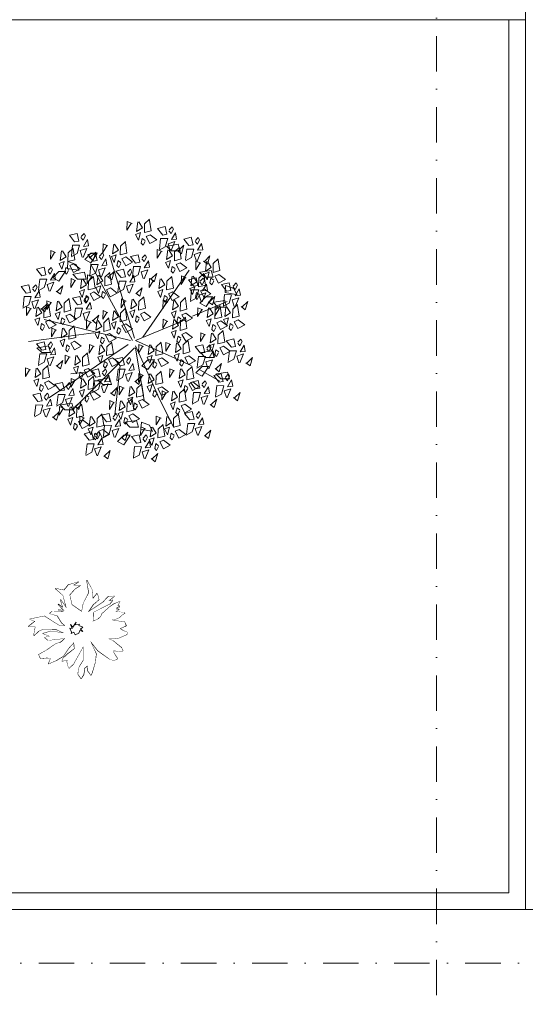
# Model space of a CAD drawing. Header units: centimetres. Extents: x -122 to 72759, y 3298 to 43172.
# Tile 107 of 243: x 37310 to 37491, y 10838 to 11191. Entities that reach past the tile are written whole.
import ezdxf

# ---------------------------------------------------------------- set-up
doc = ezdxf.new("R2010")
doc.units = ezdxf.units.CM
doc.header["$MEASUREMENT"] = 0
doc.linetypes.add('DASHDOT', pattern=[25.4, 12.7, -6.35, 0, -6.35])
for name, color, linetype, lineweight in [('0-LINIA CIENKA', 7, 'Continuous', 5), ('0-LINIA ŚREDNIA', 7, 'Continuous', 5), ('0-OSIE', 7, 'DASHDOT', 5), ('0-WIDOSK', 7, 'Continuous', 5), ('1-meble', 7, 'Continuous', 5), ('_ nowe meble', 7, 'Continuous', 5), ('ZZZ_Xref', 7, 'Continuous', 5)]:
    doc.layers.add(name, color=color, linetype=linetype, lineweight=lineweight)

# ---------------------------------------------------------------- blocks, each defined once
blk = doc.blocks.new('G$CA1DC9C89')
at = {"layer": '0-LINIA CIENKA', "lineweight": 5, "ltscale": 2}
for points in [[(2845.26, 576.1), (2845.26, 256.64), (2471.1, 256.64), (2471.1, 576.08)], [(2839.26, 576.1), (2839.26, 262.64), (2477.1, 262.64), (2477.1, 576.08)]]:
    blk.add_lwpolyline(points, dxfattribs=at)
at = {"layer": '0-LINIA ŚREDNIA', "lineweight": 5}
blk.add_lwpolyline([(305.83, 544.32), (305.77, 271.56), (305.77, 271.57), (305.87, 205.54), (1959, 205.46), (1959.01, 269.46), (1933.96, 269.46), (1933.96, 765.16), (2471.1, 765.1), (2471.1, 576.1), (2845.26, 576.1), (2845.26, 765.1), (4125.09, 765.11)], dxfattribs=at)
at = {"layer": '0-OSIE', "lineweight": 5}
for points in [[(2813.26, 2227.68), (2813.26, -10.39)], [(-236.34, 237.47), (4272.13, 237.47)]]:
    blk.add_lwpolyline(points, dxfattribs=at)
at = {"layer": '0-WIDOSK', "lineweight": 5}
blk.add_lwpolyline([(2700.82, 349.55), (2699.33, 349.28), (2697.52, 349.69), (2697.49, 348.86), (2698.88, 346.66), (2697.53, 346.05), (2696.07, 346.61), (2693.67, 348.37), (2691.9, 349.6), (2689.08, 353.19), (2689.83, 351.5), (2691.19, 348.47), (2690.9, 345.51), (2689.75, 341.76), (2689.38, 340.78), (2688.13, 342.65), (2688.2, 344.3), (2687.01, 343.36), (2686.75, 341.22), (2685.86, 339.61), (2684.76, 341.14), (2684.84, 342.79), (2685.21, 343.77), (2686.63, 346.02), (2686.69, 351.31), (2684.89, 348.08), (2683.1, 344.85), (2681.38, 343.27), (2680.82, 345.44), (2680.85, 346.27), (2679.02, 345.85), (2679.39, 346.83), (2681.11, 348.41), (2683.5, 350.29), (2683.27, 352.61), (2681.36, 350.54), (2679.42, 347.65), (2676.88, 346.11), (2674.18, 344.9), (2674.93, 346.85), (2673.61, 347.07), (2671.29, 346.84), (2670.69, 348.19), (2673.9, 350.03), (2676.97, 352.22), (2678.47, 352.48), (2680.19, 354.06), (2676.37, 353.57), (2674.05, 353.33), (2672.77, 354.38), (2674.6, 354.8), (2672.16, 355.73), (2675.01, 356.6), (2679.77, 355.9), (2676.7, 357.35), (2671.9, 357.23), (2670.55, 356.62), (2668.83, 355.04), (2669.46, 358.16), (2666.98, 358.26), (2669.38, 360.14), (2667.43, 360.89), (2672.6, 361.99), (2678.23, 358.44), (2680.22, 358.53), (2678.94, 359.57), (2677.39, 362.12), (2674.62, 362.9), (2675.48, 363.69), (2679.6, 363.51), (2677.65, 364.25), (2679.79, 364), (2677.57, 366.24), (2679.34, 365.01), (2678.47, 367.86), (2680.65, 364.79), (2679.36, 369.47), (2676.65, 371.9), (2679.77, 371.27), (2681.34, 373.19), (2684.86, 374.36), (2682.99, 373.12), (2685.46, 373.01), (2683.59, 371.77), (2681.68, 369.7), (2682.52, 366.03), (2686.05, 363.57), (2686.68, 366.68), (2688.66, 370.4), (2687.86, 374.89), (2689.85, 371.34), (2690.05, 368.19), (2691.62, 370.1), (2692.19, 367.93), (2690.13, 366.2), (2688.19, 363.31), (2693.8, 367.04), (2695.71, 369.1), (2697.69, 369.19), (2695.64, 367.45), (2697.14, 367.72), (2696.09, 366.44), (2690.17, 363.39), (2690.03, 360.09), (2692.06, 361), (2692.92, 361.79), (2693.29, 362.76), (2695.87, 365.13), (2697.74, 366.37), (2699.76, 367.28), (2698.87, 365.66), (2699.69, 365.63), (2698.34, 365.03), (2699.5, 365.14), (2698.16, 364.54), (2699.47, 364.32), (2698.12, 363.71), (2701.57, 363.24), (2700.38, 362.29), (2699.52, 361.5), (2698.17, 360.9), (2696.67, 360.63), (2699.29, 360.19), (2701.43, 359.94), (2702.04, 358.59), (2701.7, 358.44), (2699.68, 357.53), (2700.8, 356.82), (2702.27, 356.26), (2702.23, 355.44), (2699.54, 354.23), (2698.04, 353.97), (2695.23, 353.92), (2693.61, 354.81), (2697.18, 353.18), (2700.37, 350.56)], close=True, dxfattribs=at)
at = {"layer": '1-meble', "lineweight": 5}
for p, q in [((2713.26, 501.17), (2715.98, 501.81)), ((2715.1, 498.81), (2713.26, 501.17)), ((2716.62, 499.08), (2715.1, 498.81)), ((2715.98, 501.81), (2716.62, 499.08)), ((2717.35, 500.32), (2718.15, 499.36)), ((2718.51, 501.79), (2717.45, 500.65)), ((2718.15, 499.36), (2718.98, 500.92)), ((2719.68, 499.63), (2718.23, 497.16)), ((2718.98, 500.92), (2718.51, 501.79)), ((2720.09, 497.33), (2719.68, 499.63)), ((2713.95, 493.71), (2714.37, 497.58)), ((2714.37, 497.58), (2716.9, 497.55)), ((2716.9, 497.55), (2716.01, 494.55)), ((2718.24, 493.09), (2716.51, 494.83)), ((2716.86, 494.83), (2720.68, 495.51)), ((2717.07, 495.69), (2719.46, 496.43)), ((2717.81, 493.3), (2717.07, 495.69)), ((2719.46, 496.43), (2718.14, 493.2)), ((2718.23, 497.16), (2720.09, 497.33)), ((2722.69, 495.11), (2720.67, 493.17)), ((2720.68, 495.51), (2721.37, 493.07)), ((2721.8, 492.11), (2722.69, 495.11)), ((2687.11, 490.03), (2689.3, 492.27)), ((2689.3, 492.27), (2691.75, 492.29)), ((2691.51, 492.04), (2689.33, 488.83)), ((2716.01, 494.55), (2713.85, 493.38)), ((2721.37, 493.07), (2718.24, 493.09)), ((2720.34, 493.27), (2721.8, 492.11)), ((2680.91, 486.81), (2681.09, 489.33)), ((2681.09, 489.33), (2684.03, 488.26)), ((2684.03, 488.26), (2685.07, 486.03)), ((2689.33, 488.83), (2687.11, 490.03)), ((2688.95, 484.33), (2689.37, 488.19)), ((2689.37, 488.19), (2691.9, 488.17)), ((2691.9, 488.17), (2691.01, 485.17)), ((2675.65, 483.43), (2677.84, 485.66)), ((2677.84, 485.66), (2680.3, 485.69)), ((2680.05, 485.44), (2677.87, 482.22)), ((2684.74, 486.15), (2680.91, 486.81)), ((2684.57, 483.01), (2682.84, 484.75)), ((2683.18, 484.75), (2687.01, 485.43)), ((2687.01, 485.43), (2687.7, 482.99)), ((2691.01, 485.17), (2688.86, 483.99)), ((2692.07, 486.3), (2694.46, 487.05)), ((2692.81, 483.91), (2692.07, 486.3)), ((2730.05, 483.7), (2728.31, 485.44)), ((2728.66, 485.44), (2732.49, 486.12)), ((2732.49, 486.12), (2733.17, 483.69)), ((2664.31, 480.31), (2667.03, 480.96)), ((2667.03, 480.96), (2667.68, 478.23)), ((2669.56, 480.93), (2668.5, 479.8)), ((2670.03, 480.07), (2669.56, 480.93)), ((2677.87, 482.22), (2675.65, 483.43)), ((2687.7, 482.99), (2684.57, 483.01)), ((2733.17, 483.69), (2730.05, 483.7)), ((2666.15, 477.96), (2664.31, 480.31)), ((2667.68, 478.23), (2666.15, 477.96)), ((2668.4, 479.46), (2669.2, 478.5)), ((2669.2, 478.5), (2670.03, 480.07)), ((2670.73, 478.77), (2669.28, 476.3)), ((2671.14, 476.48), (2670.73, 478.77)), ((2737.5, 478.12), (2737.67, 480.64)), ((2741.33, 477.46), (2737.5, 478.12)), ((2737.67, 480.64), (2740.61, 479.57)), ((2740.61, 479.57), (2741.65, 477.34)), ((2667.06, 473.7), (2664.9, 472.52)), ((2665, 472.86), (2665.42, 476.72)), ((2665.42, 476.72), (2667.95, 476.7)), ((2667.95, 476.7), (2667.06, 473.7)), ((2668.12, 474.83), (2670.51, 475.58)), ((2668.86, 472.44), (2668.12, 474.83)), ((2670.51, 475.58), (2669.19, 472.34)), ((2669.28, 476.3), (2671.14, 476.48)), ((2673.74, 474.26), (2671.72, 472.32)), ((2672.85, 471.26), (2673.74, 474.26)), ((2728.42, 474.39), (2730.61, 476.63)), ((2730.64, 473.19), (2728.42, 474.39)), ((2730.61, 476.63), (2733.07, 476.65)), ((2732.82, 476.4), (2730.64, 473.19)), ((2734.91, 472.93), (2733.17, 474.67)), ((2733.52, 474.67), (2737.35, 475.35)), ((2737.35, 475.35), (2738.03, 472.91)), ((2671.39, 472.42), (2672.85, 471.26)), ((2738.03, 472.91), (2734.91, 472.93)), ((2671.72, 456.59), (2669.99, 458.33)), ((2670.34, 458.33), (2674.17, 459.01)), ((2674.85, 456.58), (2671.72, 456.59)), ((2674.17, 459.01), (2674.85, 456.58)), ((2730.39, 454.85), (2728.66, 456.59)), ((2729.01, 456.59), (2732.84, 457.27)), ((2732.84, 457.27), (2733.52, 454.84)), ((2707.59, 451.8), (2709.78, 454.03)), ((2709.78, 454.03), (2712.24, 454.06)), ((2711.99, 453.81), (2709.81, 450.59)), ((2733.52, 454.84), (2730.39, 454.85)), ((2709.81, 450.59), (2707.59, 451.8)), ((2727.03, 449.37), (2729.22, 451.6)), ((2729.25, 448.16), (2727.03, 449.37)), ((2729.22, 451.6), (2731.68, 451.62)), ((2731.43, 451.38), (2729.25, 448.16)), ((2735.95, 447.2), (2734.22, 448.95)), ((2734.56, 448.95), (2738.39, 449.63)), ((2738.39, 449.63), (2739.08, 447.19)), ((2676.46, 445.21), (2679.18, 445.85)), ((2679.18, 445.85), (2679.83, 443.12)), ((2681.71, 445.83), (2680.65, 444.69)), ((2682.18, 444.96), (2681.71, 445.83)), ((2693.59, 445.12), (2691.86, 446.86)), ((2692.21, 446.86), (2696.04, 447.54)), ((2696.04, 447.54), (2696.72, 445.11)), ((2705.83, 443.7), (2707.61, 445.39)), ((2725.06, 445.9), (2727.79, 446.54)), ((2726.9, 443.54), (2725.06, 445.9)), ((2727.79, 446.54), (2728.43, 443.82)), ((2730.31, 446.52), (2729.25, 445.38)), ((2729.96, 444.09), (2730.78, 445.66)), ((2730.78, 445.66), (2730.31, 446.52)), ((2739.08, 447.19), (2735.95, 447.2)), ((2668.48, 441.38), (2671.2, 442.03)), ((2671.2, 442.03), (2671.84, 439.3)), ((2673.73, 442), (2672.67, 440.87)), ((2674.2, 441.14), (2673.73, 442)), ((2678.3, 442.85), (2676.46, 445.21)), ((2679.83, 443.12), (2678.3, 442.85)), ((2680.55, 444.36), (2681.35, 443.39)), ((2681.35, 443.39), (2682.18, 444.96)), ((2682.88, 443.67), (2681.43, 441.2)), ((2683.29, 441.37), (2682.88, 443.67)), ((2696.72, 445.11), (2693.59, 445.12)), ((2699.6, 444.56), (2699.52, 441.44)), ((2699.52, 441.44), (2700.97, 443.83)), ((2701.32, 443.82), (2699.6, 444.56)), ((2702.98, 440.99), (2703.42, 444.46)), ((2705.1, 442.33), (2702.98, 440.99)), ((2703.76, 444.45), (2705.1, 442.33)), ((2705.74, 440.57), (2705.83, 443.7)), ((2707.6, 445.04), (2708.19, 441.2)), ((2714.88, 442.83), (2714.79, 439.7)), ((2714.79, 439.7), (2716.24, 442.09)), ((2716.59, 442.08), (2714.88, 442.83)), ((2718.25, 439.26), (2718.69, 442.72)), ((2719.04, 442.71), (2720.37, 440.59)), ((2721.02, 438.83), (2721.1, 441.96)), ((2721.1, 441.96), (2722.89, 443.65)), ((2722.88, 443.3), (2723.47, 439.46)), ((2725.75, 438.45), (2726.17, 442.31)), ((2726.17, 442.31), (2728.7, 442.29)), ((2728.43, 443.82), (2726.9, 443.54)), ((2728.7, 442.29), (2727.81, 439.29)), ((2729.16, 445.05), (2729.96, 444.09)), ((2731.49, 444.36), (2730.03, 441.89)), ((2730.03, 441.89), (2731.89, 442.07)), ((2731.89, 442.07), (2731.49, 444.36)), ((2670.31, 439.03), (2668.48, 441.38)), ((2671.84, 439.3), (2670.31, 439.03)), ((2672.57, 440.53), (2673.37, 439.57)), ((2673.37, 439.57), (2674.2, 441.14)), ((2674.9, 439.84), (2673.44, 437.37)), ((2675.31, 437.55), (2674.9, 439.84)), ((2679.21, 438.59), (2677.05, 437.42)), ((2677.15, 437.75), (2677.57, 441.61)), ((2677.57, 441.61), (2680.1, 441.59)), ((2678.67, 437.82), (2682.5, 438.5)), ((2680.1, 441.59), (2679.21, 438.59)), ((2680.27, 439.73), (2682.66, 440.47)), ((2681.01, 437.33), (2680.27, 439.73)), ((2682.66, 440.47), (2681.34, 437.24)), ((2681.43, 441.2), (2683.29, 441.37)), ((2682.5, 438.5), (2683.18, 436.07)), ((2685.89, 439.15), (2683.87, 437.21)), ((2685, 436.15), (2685.89, 439.15)), ((2696.13, 439.35), (2696.04, 436.22)), ((2696.04, 436.22), (2697.5, 438.62)), ((2697.85, 438.61), (2696.13, 439.35)), ((2699.51, 435.78), (2699.95, 439.25)), ((2700.29, 439.24), (2701.62, 437.11)), ((2702.27, 435.36), (2702.36, 438.49)), ((2702.36, 438.49), (2704.14, 440.18)), ((2704.36, 440.61), (2702.6, 439.96)), ((2702.6, 439.96), (2703.59, 437.85)), ((2703.59, 437.85), (2704.36, 440.61)), ((2704.13, 439.83), (2704.72, 435.99)), ((2704.99, 438.51), (2704.6, 436.78)), ((2706.02, 437.78), (2704.99, 438.51)), ((2708.19, 441.2), (2705.74, 440.57)), ((2706.4, 439.16), (2707.81, 439.82)), ((2707.72, 436.69), (2706.4, 439.16)), ((2707.81, 439.82), (2710.19, 438.02)), ((2719.63, 438.87), (2717.88, 438.22)), ((2720.37, 440.59), (2718.25, 439.26)), ((2718.86, 436.11), (2719.63, 438.87)), ((2723.47, 439.46), (2721.02, 438.83)), ((2727.81, 439.29), (2725.65, 438.11)), ((2728.87, 440.42), (2731.26, 441.17)), ((2729.61, 438.03), (2728.87, 440.42)), ((2731.26, 441.17), (2729.94, 437.93)), ((2734.49, 439.85), (2732.47, 437.91)), ((2733.61, 436.85), (2734.49, 439.85)), ((2671.22, 434.77), (2669.07, 433.59)), ((2669.17, 433.93), (2669.58, 437.79)), ((2669.58, 437.79), (2672.11, 437.77)), ((2672.11, 437.77), (2671.22, 434.77)), ((2672.28, 435.9), (2674.68, 436.65)), ((2673.02, 433.51), (2672.28, 435.9)), ((2674.68, 436.65), (2673.36, 433.41)), ((2673.44, 437.37), (2675.31, 437.55)), ((2677.91, 435.33), (2675.89, 433.39)), ((2677.02, 432.33), (2677.91, 435.33)), ((2678.08, 437.26), (2677.99, 434.14)), ((2677.99, 434.14), (2679.45, 436.53)), ((2679.79, 436.52), (2678.08, 437.26)), ((2680.05, 436.08), (2678.32, 437.82)), ((2683.18, 436.07), (2680.05, 436.08)), ((2681.45, 433.7), (2681.89, 437.16)), ((2683.57, 435.03), (2681.45, 433.7)), ((2682.24, 437.15), (2683.57, 435.03)), ((2683.54, 437.31), (2685, 436.15)), ((2684.22, 433.27), (2684.3, 436.4)), ((2684.3, 436.4), (2686.09, 438.09)), ((2686.08, 437.74), (2686.67, 433.9)), ((2700.88, 435.4), (2699.13, 434.75)), ((2699.13, 434.75), (2700.11, 432.64)), ((2701.62, 437.11), (2699.51, 435.78)), ((2700.11, 432.64), (2700.88, 435.4)), ((2704.72, 435.99), (2702.27, 435.36)), ((2704.6, 436.78), (2705.27, 436.06)), ((2705.27, 436.06), (2706.01, 437.44)), ((2710.19, 438.02), (2707.72, 436.69)), ((2717.88, 438.22), (2718.86, 436.11)), ((2720.27, 436.77), (2719.87, 435.04)), ((2719.87, 435.04), (2720.55, 434.33)), ((2721.29, 436.05), (2720.27, 436.77)), ((2720.55, 434.33), (2721.28, 435.7)), ((2721.68, 437.43), (2723.08, 438.08)), ((2723, 434.96), (2721.68, 437.43)), ((2722.98, 434.78), (2725.7, 435.42)), ((2724.82, 432.42), (2722.98, 434.78)), ((2725.46, 436.28), (2723, 434.96)), ((2723.08, 438.08), (2725.46, 436.28)), ((2725.7, 435.42), (2726.35, 432.69)), ((2728.23, 435.4), (2727.17, 434.26)), ((2728.7, 434.53), (2728.23, 435.4)), ((2732.14, 438.01), (2733.61, 436.85)), ((2675.55, 433.49), (2677.02, 432.33)), ((2682.83, 433.31), (2681.08, 432.66)), ((2681.08, 432.66), (2682.06, 430.55)), ((2682.06, 430.55), (2682.83, 433.31)), ((2683.47, 431.21), (2683.08, 429.48)), ((2684.49, 430.48), (2683.47, 431.21)), ((2686.67, 433.9), (2684.22, 433.27)), ((2684.88, 431.86), (2686.28, 432.52)), ((2686.2, 429.39), (2684.88, 431.86)), ((2685.37, 433.79), (2685.28, 430.66)), ((2685.28, 430.66), (2686.74, 433.06)), ((2687.08, 433.05), (2685.37, 433.79)), ((2686.28, 432.52), (2688.67, 430.72)), ((2688.74, 430.22), (2689.18, 433.68)), ((2690.86, 431.55), (2688.74, 430.22)), ((2689.53, 433.68), (2690.86, 431.55)), ((2691.51, 429.8), (2691.59, 432.92)), ((2691.59, 432.92), (2693.38, 434.61)), ((2693.12, 434.08), (2695.85, 434.73)), ((2694.96, 431.73), (2693.12, 434.08)), ((2693.37, 434.27), (2693.96, 430.43)), ((2696.49, 432), (2694.96, 431.73)), ((2695.85, 434.73), (2696.49, 432)), ((2697.22, 433.23), (2698.02, 432.27)), ((2698.38, 434.7), (2697.32, 433.57)), ((2698.02, 432.27), (2698.84, 433.84)), ((2699.55, 432.54), (2698.09, 430.07)), ((2698.84, 433.84), (2698.38, 434.7)), ((2699.95, 430.25), (2699.55, 432.54)), ((2701.52, 433.29), (2701.13, 431.56)), ((2701.13, 431.56), (2701.8, 430.85)), ((2702.54, 432.57), (2701.52, 433.29)), ((2703.31, 429.83), (2701.58, 431.57)), ((2701.8, 430.85), (2702.53, 432.22)), ((2701.93, 431.57), (2705.76, 432.25)), ((2702.93, 433.95), (2704.34, 434.61)), ((2704.25, 431.48), (2702.93, 433.95)), ((2706.72, 432.8), (2704.25, 431.48)), ((2704.34, 434.61), (2706.72, 432.8)), ((2705.76, 432.25), (2706.44, 429.81)), ((2707.29, 429.11), (2707.47, 431.63)), ((2707.47, 431.63), (2710.41, 430.56)), ((2712.79, 433.79), (2712.71, 430.66)), ((2712.71, 430.66), (2714.16, 433.06)), ((2714.51, 433.05), (2712.79, 433.79)), ((2716.17, 430.22), (2716.61, 433.68)), ((2718.29, 431.55), (2716.17, 430.22)), ((2716.96, 433.68), (2718.29, 431.55)), ((2718.94, 429.8), (2719.02, 432.92)), ((2719.02, 432.92), (2720.8, 434.61)), ((2720.79, 434.27), (2721.38, 430.43)), ((2726.35, 432.69), (2724.82, 432.42)), ((2727.07, 433.93), (2727.87, 432.97)), ((2727.87, 432.97), (2728.7, 434.53)), ((2729.4, 433.24), (2727.95, 430.77)), ((2729.81, 430.94), (2729.4, 433.24)), ((2683.08, 429.48), (2683.75, 428.77)), ((2683.75, 428.77), (2684.48, 430.14)), ((2688.67, 430.72), (2686.2, 429.39)), ((2686.87, 427.48), (2689.6, 428.12)), ((2690.12, 429.83), (2688.37, 429.19)), ((2688.37, 429.19), (2689.35, 427.07)), ((2689.35, 427.07), (2690.12, 429.83)), ((2689.6, 428.12), (2690.24, 425.39)), ((2690.76, 427.73), (2690.37, 426)), ((2691.78, 427.01), (2690.76, 427.73)), ((2692.13, 428.1), (2691.07, 426.96)), ((2693.96, 430.43), (2691.51, 429.8)), ((2692.6, 427.24), (2692.13, 428.1)), ((2692.17, 428.39), (2693.57, 429.05)), ((2693.49, 425.92), (2692.17, 428.39)), ((2693.57, 429.05), (2695.96, 427.24)), ((2693.81, 426.63), (2694.23, 430.49)), ((2694.23, 430.49), (2696.76, 430.47)), ((2696.76, 430.47), (2695.87, 427.47)), ((2696.93, 428.6), (2699.33, 429.35)), ((2697.67, 426.21), (2696.93, 428.6)), ((2699.33, 429.35), (2698.01, 426.11)), ((2698.09, 430.07), (2699.95, 430.25)), ((2702.56, 428.03), (2700.53, 426.09)), ((2701.67, 425.03), (2702.56, 428.03)), ((2706.44, 429.81), (2703.31, 429.83)), ((2707.24, 429.96), (2707.15, 426.84)), ((2707.15, 426.84), (2708.61, 429.23)), ((2708.95, 429.22), (2707.24, 429.96)), ((2711.12, 428.45), (2707.29, 429.11)), ((2710.41, 430.56), (2711.45, 428.33)), ((2710.61, 426.4), (2711.06, 429.86)), ((2712.73, 427.73), (2710.61, 426.4)), ((2711.4, 429.85), (2712.73, 427.73)), ((2713.38, 425.97), (2713.47, 429.1)), ((2713.47, 429.1), (2715.25, 430.79)), ((2715.24, 430.44), (2715.83, 426.6)), ((2717.55, 429.83), (2715.79, 429.19)), ((2715.79, 429.19), (2716.78, 427.07)), ((2716.78, 427.07), (2717.55, 429.83)), ((2718.19, 427.73), (2717.79, 426)), ((2719.21, 427.01), (2718.19, 427.73)), ((2721.38, 430.43), (2718.94, 429.8)), ((2719.59, 428.39), (2721, 429.05)), ((2720.91, 425.92), (2719.59, 428.39)), ((2721, 429.05), (2723.38, 427.24)), ((2725.73, 428.16), (2723.57, 426.99)), ((2723.67, 427.32), (2724.09, 431.19)), ((2724.09, 431.19), (2726.62, 431.16)), ((2726.62, 431.16), (2725.73, 428.16)), ((2726.79, 429.3), (2729.18, 430.04)), ((2727.53, 426.91), (2726.79, 429.3)), ((2729.18, 430.04), (2727.86, 426.81)), ((2727.95, 430.77), (2729.81, 430.94)), ((2732.41, 428.72), (2730.39, 426.78)), ((2731.52, 425.72), (2732.41, 428.72)), ((2688.71, 425.12), (2686.87, 427.48)), ((2690.24, 425.39), (2688.71, 425.12)), ((2690.37, 426), (2691.04, 425.29)), ((2690.97, 426.63), (2691.77, 425.67)), ((2691.04, 425.29), (2691.77, 426.66)), ((2691.77, 425.67), (2692.6, 427.24)), ((2693.3, 425.94), (2691.84, 423.47)), ((2693.71, 423.64), (2693.3, 425.94)), ((2695.96, 427.24), (2693.49, 425.92)), ((2695.87, 427.47), (2693.72, 426.29)), ((2698.91, 424.69), (2701.1, 426.92)), ((2701.13, 423.48), (2698.91, 424.69)), ((2700.2, 426.19), (2701.67, 425.03)), ((2701.1, 426.92), (2703.56, 426.95)), ((2703.31, 426.7), (2701.13, 423.48)), ((2703.89, 426.44), (2706.61, 427.08)), ((2705.72, 424.08), (2703.89, 426.44)), ((2707.25, 424.35), (2705.72, 424.08)), ((2706.61, 427.08), (2707.25, 424.35)), ((2707.98, 425.59), (2708.78, 424.62)), ((2709.14, 427.06), (2708.08, 425.92)), ((2708.78, 424.62), (2709.61, 426.19)), ((2710.31, 424.9), (2708.85, 422.43)), ((2709.61, 426.19), (2709.14, 427.06)), ((2711.99, 426.01), (2710.24, 425.36)), ((2710.24, 425.36), (2711.22, 423.25)), ((2710.72, 422.6), (2710.31, 424.9)), ((2711.22, 423.25), (2711.99, 426.01)), ((2715.83, 426.6), (2713.38, 425.97)), ((2714.04, 424.57), (2715.44, 425.22)), ((2715.36, 422.1), (2714.04, 424.57)), ((2715.44, 425.22), (2717.83, 423.42)), ((2717.79, 426), (2718.47, 425.29)), ((2718.47, 425.29), (2719.2, 426.66)), ((2723.38, 427.24), (2720.91, 425.92)), ((2730.06, 426.88), (2731.52, 425.72)), ((2689.62, 420.86), (2687.47, 419.69)), ((2687.57, 420.02), (2687.98, 423.89)), ((2687.98, 423.89), (2690.51, 423.86)), ((2690.51, 423.86), (2689.62, 420.86)), ((2690.68, 422), (2693.08, 422.74)), ((2691.42, 419.61), (2690.68, 422)), ((2693.08, 422.74), (2691.76, 419.51)), ((2691.84, 423.47), (2693.71, 423.64)), ((2696.31, 421.42), (2694.28, 419.49)), ((2695.42, 418.42), (2696.31, 421.42)), ((2704.58, 418.98), (2705, 422.84)), ((2705, 422.84), (2707.52, 422.82)), ((2707.52, 422.82), (2706.63, 419.82)), ((2707.7, 420.96), (2710.09, 421.7)), ((2708.44, 418.56), (2707.7, 420.96)), ((2710.09, 421.7), (2708.77, 418.47)), ((2708.85, 422.43), (2710.72, 422.6)), ((2712.63, 423.91), (2712.24, 422.18)), ((2712.24, 422.18), (2712.91, 421.47)), ((2713.65, 423.18), (2712.63, 423.91)), ((2712.91, 421.47), (2713.64, 422.84)), ((2717.83, 423.42), (2715.36, 422.1)), ((2693.95, 419.58), (2695.42, 418.42)), ((2706.63, 419.82), (2704.48, 418.65)), ((2710.96, 418.54), (2712.43, 417.38)), ((2713.32, 420.38), (2711.3, 418.44)), ((2712.43, 417.38), (2713.32, 420.38))]:
    blk.add_line(p, q, dxfattribs=at)
for points in [[(2704.09, 502.91), (2702.38, 503.65), (2702.29, 500.53), (2703.75, 502.92)], [(2706.54, 503.54), (2707.87, 501.42), (2705.75, 500.09), (2706.19, 503.55)], [(2710.38, 504.13), (2710.97, 500.29), (2708.52, 499.66), (2708.61, 502.79), (2710.39, 504.48)], [(2685.76, 497.89), (2686.56, 496.92), (2687.39, 498.49), (2686.92, 499.35), (2685.86, 498.22)], [(2682.36, 491.28), (2682.78, 495.14), (2685.3, 495.12), (2684.42, 492.12), (2682.26, 490.95)], [(2695.41, 494.92), (2693.7, 495.66), (2693.61, 492.53), (2695.07, 494.93)], [(2697.86, 495.55), (2699.19, 493.42), (2697.08, 492.09), (2697.52, 495.56)], [(2701.7, 496.14), (2702.29, 492.3), (2699.84, 491.67), (2699.93, 494.8), (2701.71, 496.49)], [(2708.79, 496.87), (2707.77, 497.6), (2707.38, 495.87), (2708.05, 495.16), (2708.78, 496.53)], [(2726.73, 496.49), (2727.53, 495.53), (2728.35, 497.1), (2727.88, 497.96), (2726.82, 496.83)], [(2676.67, 492.48), (2674.95, 493.23), (2674.87, 490.1), (2676.32, 492.49)], [(2679.12, 493.11), (2680.45, 490.99), (2678.33, 489.66), (2678.77, 493.12)], [(2682.95, 493.71), (2683.54, 489.86), (2681.1, 489.24), (2681.18, 492.36), (2682.96, 494.05)], [(2686.22, 490.86), (2685.48, 493.26), (2687.87, 494), (2686.55, 490.76)], [(2688.74, 490.84), (2690.21, 489.68), (2691.1, 492.68), (2689.08, 490.74)], [(2692.36, 490.93), (2693.16, 489.97), (2693.98, 491.54), (2693.52, 492.4), (2692.46, 491.27)], [(2705.02, 461.72), (2695.98, 491.52)], [(2707.63, 490.24), (2708.43, 489.28), (2709.26, 490.84), (2708.79, 491.71), (2707.73, 490.57)], [(2714.86, 492.83), (2713.14, 493.57), (2713.06, 490.45), (2714.51, 492.84)], [(2717.3, 493.46), (2718.64, 491.34), (2716.52, 490.01), (2716.96, 493.47)], [(2721.14, 494.05), (2721.73, 490.21), (2719.28, 489.58), (2719.37, 492.71), (2721.15, 494.4)], [(2723.32, 489.89), (2723.74, 493.75), (2726.27, 493.73), (2725.38, 490.73), (2723.22, 489.56)], [(2727.18, 489.47), (2726.44, 491.87), (2728.83, 492.61), (2727.51, 489.37)], [(2729.71, 489.45), (2731.18, 488.29), (2732.06, 491.29), (2730.04, 489.35)], [(2704.27, 460.96), (2689.19, 488.5)], [(2700.11, 488.88), (2699.09, 489.6), (2698.7, 487.87), (2699.37, 487.16), (2700.1, 488.53)], [(2728.74, 488.66), (2727.03, 489.4), (2726.94, 486.28), (2728.4, 488.67)], [(2731.19, 489.29), (2732.52, 487.17), (2730.4, 485.83), (2730.84, 489.3)], [(2735.03, 489.88), (2735.62, 486.04), (2733.17, 485.41), (2733.25, 488.54), (2735.04, 490.23)], [(2673.96, 485.72), (2674.76, 484.76), (2675.58, 486.33), (2675.12, 487.19), (2674.06, 486.05)], [(2681.37, 486.45), (2680.34, 487.17), (2679.95, 485.44), (2680.63, 484.73), (2681.36, 486.1)], [(2689.86, 483.79), (2688.14, 484.54), (2688.06, 481.41), (2689.51, 483.8)], [(2692.31, 484.42), (2693.64, 482.3), (2691.52, 480.97), (2691.96, 484.43)], [(2694.46, 487.05), (2693.15, 483.81)], [(2696.14, 485.02), (2696.74, 481.17), (2694.29, 480.55), (2694.37, 483.67), (2696.15, 485.36)], [(2695.34, 483.89), (2696.81, 482.73), (2697.7, 485.73), (2695.67, 483.79)], [(2702.42, 485.02), (2703.23, 484.06), (2704.05, 485.63), (2703.58, 486.49), (2702.52, 485.36)], [(2704.23, 483.63), (2704.65, 487.5), (2707.18, 487.47), (2706.29, 484.47), (2704.13, 483.3)], [(2708.09, 483.22), (2707.35, 485.61), (2709.74, 486.35), (2708.42, 483.12)], [(2708.03, 462.09), (2724.61, 486.24)], [(2710.62, 483.19), (2712.08, 482.03), (2712.97, 485.03), (2710.95, 483.09)], [(2719.55, 486.79), (2718.53, 487.52), (2718.14, 485.79), (2718.81, 485.08), (2719.55, 486.45)], [(2729.82, 484.67), (2730.41, 480.83), (2727.96, 480.2), (2728.05, 483.32), (2729.83, 485.02)], [(2670.55, 479.11), (2670.97, 482.98), (2673.5, 482.95), (2672.61, 479.95), (2670.46, 478.78)], [(2674.41, 478.7), (2673.67, 481.09), (2676.07, 481.83), (2674.75, 478.6)], [(2683.96, 482.4), (2682.24, 483.15), (2682.16, 480.02), (2683.61, 482.41)], [(2686.41, 483.03), (2687.74, 480.91), (2685.62, 479.58), (2686.06, 483.04)], [(2690.24, 483.63), (2690.83, 479.78), (2688.39, 479.16), (2688.47, 482.28), (2690.25, 483.97)], [(2699.02, 478.42), (2699.44, 482.28), (2701.97, 482.26), (2701.08, 479.26), (2698.92, 478.09)], [(2702.88, 478), (2702.14, 480.4), (2704.53, 481.14), (2703.21, 477.9)], [(2712.08, 482.4), (2710.36, 483.15), (2710.28, 480.02), (2711.73, 482.41)], [(2714.53, 483.03), (2715.86, 480.91), (2713.74, 479.58), (2714.18, 483.04)], [(2718.36, 483.63), (2718.95, 479.78), (2716.51, 479.16), (2716.59, 482.28), (2718.37, 483.97)], [(2723.53, 483.45), (2721.82, 484.19), (2721.73, 481.06), (2723.19, 483.46)], [(2725.98, 484.08), (2727.31, 481.95), (2725.2, 480.62), (2725.64, 484.09)], [(2728.46, 481.9), (2729.26, 480.93), (2730.09, 482.5), (2729.62, 483.37), (2728.56, 482.23)], [(2733.44, 482.62), (2732.42, 483.35), (2732.03, 481.62), (2732.7, 480.9), (2733.43, 482.28)], [(2740.26, 480.16), (2741.07, 479.2), (2741.89, 480.76), (2741.42, 481.63), (2740.36, 480.49)], [(2676.94, 478.67), (2678.41, 477.52), (2679.3, 480.51), (2677.27, 478.58)], [(2694.56, 477.76), (2693.54, 478.48), (2693.14, 476.75), (2693.82, 476.04), (2694.55, 477.41)], [(2705.41, 477.98), (2706.88, 476.82), (2707.76, 479.82), (2705.74, 477.88)], [(2725.06, 475.29), (2725.48, 479.15), (2728.01, 479.13), (2727.12, 476.13), (2724.96, 474.96)], [(2728.23, 477.41), (2727.21, 478.13), (2726.82, 476.4), (2727.49, 475.69), (2728.22, 477.06)], [(2728.92, 474.87), (2728.18, 477.27), (2730.57, 478.01), (2729.25, 474.78)], [(2736.86, 473.55), (2737.28, 477.42), (2739.81, 477.39), (2738.92, 474.39), (2736.76, 473.22)], [(2674.27, 473.55), (2674.86, 469.7), (2672.42, 469.07), (2672.5, 472.2), (2674.28, 473.89)], [(2675.28, 474.41), (2673.56, 475.15), (2673.48, 472.02), (2674.93, 474.42)], [(2677.73, 475.04), (2679.06, 472.92), (2676.94, 471.58), (2677.38, 475.05)], [(2681.56, 475.63), (2682.15, 471.79), (2679.71, 471.16), (2679.79, 474.29), (2681.57, 475.98)], [(2686.8, 475.29), (2687.6, 474.33), (2688.43, 475.9), (2687.96, 476.76), (2686.9, 475.63)], [(2688.66, 476.37), (2687.64, 477.09), (2687.24, 475.36), (2687.92, 474.65), (2688.65, 476.02)], [(2702.01, 475.1), (2700.29, 475.85), (2700.21, 472.72), (2701.66, 475.11)], [(2704.46, 475.73), (2705.79, 473.61), (2703.67, 472.28), (2704.11, 475.74)], [(2708.3, 476.33), (2708.89, 472.49), (2706.44, 471.86), (2706.52, 474.98), (2708.3, 476.67)], [(2716.94, 474.76), (2715.22, 475.5), (2715.14, 472.37), (2716.59, 474.77)], [(2716.78, 476.37), (2715.76, 477.09), (2715.36, 475.36), (2716.04, 474.65), (2716.77, 476.02)], [(2719.39, 475.39), (2720.72, 473.26), (2718.6, 471.93), (2719.04, 475.4)], [(2723.22, 475.98), (2723.81, 472.14), (2721.37, 471.51), (2721.45, 474.64), (2723.23, 476.33)], [(2725.84, 469.71), (2738.28, 474.99)], [(2731.44, 474.85), (2732.91, 473.69), (2733.8, 476.69), (2731.78, 474.75)], [(2740.72, 473.14), (2739.98, 475.53), (2742.37, 476.27), (2741.05, 473.04)], [(2741.97, 473.55), (2742.56, 469.7), (2740.11, 469.07), (2740.2, 472.2), (2741.98, 473.89)], [(2743.25, 473.11), (2744.72, 471.95), (2745.6, 474.95), (2743.58, 473.01)], [(2667.99, 472.32), (2666.27, 473.07), (2666.19, 469.94), (2667.64, 472.33)], [(2670.44, 472.95), (2671.77, 470.83), (2669.65, 469.5), (2670.09, 472.96)], [(2683.4, 468.69), (2683.82, 472.55), (2686.35, 472.53), (2685.46, 469.53), (2683.3, 468.35)], [(2687.26, 468.27), (2686.52, 470.66), (2688.91, 471.41), (2687.59, 468.17)], [(2689.79, 468.25), (2691.25, 467.09), (2692.14, 470.09), (2690.12, 468.15)], [(2695.41, 470.93), (2693.7, 471.68), (2693.61, 468.55), (2695.07, 470.94)], [(2697.86, 471.56), (2699.19, 469.44), (2697.08, 468.11), (2697.52, 471.57)], [(2701.7, 472.15), (2702.29, 468.31), (2699.84, 467.68), (2699.93, 470.81), (2701.71, 472.5)], [(2729.44, 471.98), (2727.72, 472.72), (2727.64, 469.59), (2729.09, 471.99)], [(2731.88, 472.61), (2733.22, 470.48), (2731.1, 469.15), (2731.54, 472.62)], [(2735.72, 473.2), (2736.31, 469.36), (2733.86, 468.73), (2733.95, 471.85), (2735.73, 473.55)], [(2735.69, 472.32), (2733.97, 473.07), (2733.88, 469.94), (2735.34, 472.33)], [(2738.13, 472.95), (2739.47, 470.83), (2737.35, 469.5), (2737.79, 472.96)], [(2672.69, 466.29), (2671.67, 467.01), (2671.27, 465.28), (2671.95, 464.57), (2672.68, 465.94)], [(2703.51, 460.96), (2672.61, 468.51)], [(2679.98, 468.37), (2678.96, 469.09), (2678.56, 467.37), (2679.24, 466.65), (2679.97, 468.02)], [(2689.51, 467.46), (2687.8, 468.2), (2687.71, 465.07), (2689.17, 467.47)], [(2691.96, 468.09), (2693.29, 465.96), (2691.17, 464.63), (2691.61, 468.1)], [(2695.8, 468.68), (2696.39, 464.84), (2693.94, 464.21), (2694.02, 467.34), (2695.81, 469.03)], [(2706.71, 469.07), (2705.69, 469.79), (2705.29, 468.06), (2705.97, 467.35), (2706.7, 468.72)], [(2723.48, 468.51), (2705.4, 460.96), (2725.37, 451.91)], [(2716.94, 467.81), (2715.22, 468.55), (2715.14, 465.42), (2716.59, 467.81)], [(2719.39, 468.43), (2720.72, 466.31), (2718.6, 464.98), (2719.04, 468.44)], [(2721.64, 468.72), (2720.62, 469.44), (2720.22, 467.71), (2720.9, 467), (2721.63, 468.37)], [(2723.22, 469.03), (2723.81, 465.19), (2721.37, 464.56), (2721.45, 467.68), (2723.23, 469.37)], [(2734.14, 465.94), (2733.11, 466.66), (2732.72, 464.93), (2733.39, 464.22), (2734.13, 465.59)], [(2740.38, 466.29), (2739.36, 467.01), (2738.97, 465.28), (2739.64, 464.57), (2740.38, 465.94)], [(2677.02, 464.68), (2675.3, 465.42), (2675.21, 462.29), (2676.67, 464.69)], [(2679.46, 465.31), (2680.8, 463.18), (2678.68, 461.85), (2679.12, 465.32)], [(2681.38, 462.54), (2690.42, 463.67)], [(2683.3, 465.9), (2683.89, 462.06), (2681.44, 461.43), (2681.53, 464.56), (2683.31, 466.25)], [(2700.11, 464.9), (2699.09, 465.62), (2698.7, 463.89), (2699.37, 463.18), (2700.1, 464.55)], [(2730.48, 462.94), (2728.76, 463.68), (2728.68, 460.55), (2730.13, 462.95)], [(2732.93, 463.57), (2734.26, 461.45), (2732.14, 460.11), (2732.58, 463.58)], [(2736.76, 464.16), (2737.35, 460.32), (2734.91, 459.69), (2734.99, 462.82), (2736.77, 464.51)], [(2681.66, 462.47), (2666.96, 460.58)], [(2673.96, 458.96), (2674.76, 457.99), (2675.58, 459.56), (2675.12, 460.42), (2674.06, 459.29)], [(2690.55, 458.77), (2688.84, 459.51), (2688.75, 456.38), (2690.21, 458.78)], [(2694.21, 461.42), (2693.19, 462.14), (2692.8, 460.41), (2693.47, 459.7), (2694.2, 461.07)], [(2696.84, 459.99), (2697.43, 456.15), (2694.98, 455.52), (2695.07, 458.65), (2696.85, 460.34)], [(2708.26, 458.77), (2706.54, 459.51), (2706.46, 456.38), (2707.91, 458.78)], [(2714.54, 459.99), (2715.13, 456.15), (2712.69, 455.52), (2712.77, 458.65), (2714.55, 460.34)], [(2717.98, 459.46), (2716.26, 460.2), (2716.18, 457.08), (2717.63, 459.47)], [(2720.43, 460.09), (2721.76, 457.97), (2719.64, 456.64), (2720.08, 460.1)], [(2721.64, 461.77), (2720.62, 462.49), (2720.22, 460.76), (2720.9, 460.05), (2721.63, 461.42)], [(2724.26, 460.68), (2724.86, 456.84), (2722.41, 456.21), (2722.49, 459.34), (2724.27, 461.03)], [(2742, 460), (2742.8, 459.04), (2743.63, 460.6), (2743.16, 461.47), (2742.1, 460.33)], [(2670.55, 452.35), (2670.97, 456.21), (2673.5, 456.19), (2672.61, 453.19), (2670.46, 452.02)], [(2702.76, 459.45), (2674.12, 440.21)], [(2681.71, 458.64), (2680.69, 459.36), (2680.3, 457.63), (2680.97, 456.92), (2681.71, 458.29)], [(2705.02, 458.32), (2683.16, 436.44)], [(2688.16, 456.17), (2688.75, 452.32), (2686.3, 451.7), (2686.39, 454.82), (2688.17, 456.51)], [(2693, 459.4), (2694.33, 457.27), (2692.21, 455.94), (2692.66, 459.41)], [(2705.4, 459.08), (2713.31, 441.34)], [(2705.4, 458.32), (2708.41, 439.46)], [(2710.71, 459.4), (2712.04, 457.27), (2709.92, 455.94), (2710.36, 459.41)], [(2730.89, 457.91), (2731.69, 456.95), (2732.52, 458.52), (2732.05, 459.38), (2730.99, 458.25)], [(2735.18, 456.9), (2734.15, 457.62), (2733.76, 455.9), (2734.44, 455.18), (2735.17, 456.55)], [(2738.6, 453.39), (2739.02, 457.26), (2741.54, 457.23), (2740.66, 454.23), (2738.5, 453.06)], [(2742.46, 452.98), (2741.72, 455.37), (2744.11, 456.11), (2742.79, 452.88)], [(2674.41, 451.93), (2673.67, 454.33), (2676.07, 455.07), (2674.75, 451.83)], [(2676.94, 451.91), (2678.41, 450.75), (2679.3, 453.75), (2677.27, 451.81)], [(2681.88, 454.94), (2680.16, 455.69), (2680.07, 452.56), (2681.53, 454.95)], [(2684.32, 455.57), (2685.66, 453.45), (2683.54, 452.12), (2683.98, 455.58)], [(2695.25, 452.73), (2694.23, 453.45), (2693.84, 451.72), (2694.51, 451.01), (2695.24, 452.38)], [(2702.08, 453.39), (2702.88, 452.43), (2703.7, 454), (2703.24, 454.86), (2702.18, 453.73)], [(2712.96, 452.73), (2711.94, 453.45), (2711.54, 451.72), (2712.22, 451.01), (2712.95, 452.38)], [(2722.68, 453.43), (2721.66, 454.15), (2721.26, 452.42), (2721.94, 451.71), (2722.67, 453.08)], [(2727.49, 451.31), (2727.91, 455.17), (2730.44, 455.15), (2729.55, 452.15), (2727.39, 450.97)], [(2731.35, 450.89), (2730.61, 453.28), (2733, 454.03), (2731.68, 450.79)], [(2733.88, 450.87), (2735.34, 449.71), (2736.23, 452.71), (2734.21, 450.77)], [(2744.98, 452.95), (2746.45, 451.79), (2747.34, 454.79), (2745.32, 452.85)], [(2667.64, 450.43), (2665.93, 451.17), (2665.84, 448.04), (2667.3, 450.44)], [(2670.09, 451.06), (2671.42, 448.93), (2669.3, 447.6), (2669.74, 451.06)], [(2673.93, 451.65), (2674.52, 447.81), (2672.07, 447.18), (2672.15, 450.3), (2673.94, 451.99)], [(2688.16, 449.71), (2682.13, 448.96)], [(2686.57, 448.91), (2685.55, 449.63), (2685.16, 447.9), (2685.83, 447.19), (2686.57, 448.56)], [(2693.4, 449.22), (2694.2, 448.26), (2695.03, 449.83), (2694.56, 450.69), (2693.5, 449.56)], [(2699.84, 451.98), (2697.96, 434.24)], [(2698.67, 446.79), (2699.09, 450.65), (2701.62, 450.63), (2700.73, 447.63), (2698.58, 446.46)], [(2702.53, 446.37), (2701.79, 448.77), (2704.19, 449.51), (2702.87, 446.27)], [(2708.26, 448.34), (2706.54, 449.08), (2706.46, 445.95), (2707.91, 448.35)], [(2710.71, 448.97), (2712.04, 446.85), (2709.92, 445.51), (2710.36, 448.98)], [(2714.54, 449.56), (2715.13, 445.72), (2712.69, 445.09), (2712.77, 448.22), (2714.55, 449.91)], [(2719.37, 450.08), (2717.65, 450.82), (2717.57, 447.69), (2719.02, 450.09)], [(2721.82, 450.71), (2723.15, 448.59), (2721.03, 447.25), (2721.47, 450.72)], [(2725.65, 451.3), (2726.24, 447.46), (2723.8, 446.83), (2723.88, 449.96), (2725.66, 451.65)], [(2728.48, 450.47), (2735.64, 446.32)], [(2737.49, 447.48), (2738.29, 446.52), (2739.11, 448.09), (2738.65, 448.95), (2737.59, 447.82)], [(2683.96, 446.6), (2682.24, 447.34), (2682.16, 444.22), (2683.61, 446.61)], [(2686.41, 447.23), (2687.74, 445.11), (2685.62, 443.78), (2686.06, 447.24)], [(2690.24, 447.82), (2690.83, 443.98), (2688.39, 443.35), (2688.47, 446.48), (2690.25, 448.17)], [(2690, 442.62), (2690.41, 446.48), (2692.94, 446.46), (2692.05, 443.46), (2689.9, 442.28)], [(2705.06, 446.35), (2706.53, 445.19), (2707.42, 448.19), (2705.39, 446.25)], [(2672.34, 444.39), (2671.32, 445.11), (2670.92, 443.38), (2671.6, 442.67), (2672.33, 444.04)], [(2693.85, 442.2), (2693.11, 444.59), (2695.51, 445.34), (2694.19, 442.1)], [(2696.38, 442.18), (2697.85, 441.02), (2698.74, 444.02), (2696.71, 442.08)], [(2712.96, 442.3), (2711.94, 443.03), (2711.54, 441.3), (2712.22, 440.58), (2712.95, 441.95)], [(2724.07, 444.04), (2723.05, 444.76), (2722.65, 443.04), (2723.33, 442.32), (2724.06, 443.69)], [(2734.08, 440.88), (2734.5, 444.74), (2737.03, 444.72), (2736.14, 441.72), (2733.99, 440.55)], [(2737.94, 440.46), (2737.2, 442.86), (2739.6, 443.6), (2738.28, 440.36)], [(2740.47, 440.44), (2741.94, 439.28), (2742.83, 442.28), (2740.8, 440.34)], [(2688.66, 440.56), (2687.64, 441.29), (2687.24, 439.56), (2687.92, 438.85), (2688.65, 440.22)], [(2713.03, 441.79), (2719.06, 429.72)]]:
    blk.add_lwpolyline(points, dxfattribs=at)
for points in [[(2681.67, 498.73), (2684.39, 499.38), (2685.03, 496.65), (2683.5, 496.38)], [(2705.38, 499.05), (2706.36, 496.94), (2707.13, 499.7)], [(2712.97, 497.11), (2710.5, 495.78), (2709.18, 498.25), (2710.58, 498.91)], [(2688.5, 494.9), (2688.09, 497.2), (2686.64, 494.73)], [(2722.63, 497.34), (2725.36, 497.99), (2726, 495.26), (2724.47, 494.99)], [(2729.46, 493.51), (2729.06, 495.81), (2727.6, 493.34)], [(2688.26, 491.78), (2690.99, 492.43), (2691.63, 489.7), (2690.1, 489.43)], [(2696.7, 491.06), (2697.68, 488.94), (2698.45, 491.71)], [(2703.54, 491.09), (2706.26, 491.73), (2706.9, 489), (2705.38, 488.73)], [(2677.95, 488.62), (2678.94, 486.51), (2679.71, 489.27)], [(2685.54, 486.68), (2683.07, 485.36), (2681.75, 487.83), (2683.16, 488.48)], [(2695.09, 487.95), (2694.69, 490.24), (2693.23, 487.77)], [(2704.29, 489.11), (2701.82, 487.79), (2700.5, 490.26), (2701.91, 490.92)], [(2710.37, 487.25), (2709.96, 489.55), (2708.51, 487.08)], [(2716.14, 488.97), (2717.13, 486.86), (2717.89, 489.62)], [(2723.73, 487.03), (2721.26, 485.7), (2719.94, 488.17), (2721.35, 488.83)], [(2669.86, 486.57), (2672.59, 487.21), (2673.23, 484.48), (2671.7, 484.21)], [(2676.69, 482.73), (2676.29, 485.03), (2674.83, 482.56)], [(2698.33, 485.87), (2701.06, 486.52), (2701.7, 483.79), (2700.17, 483.52)], [(2705.16, 482.04), (2704.75, 484.33), (2703.3, 481.87)], [(2730.03, 484.8), (2731.01, 482.69), (2731.78, 485.45)], [(2737.62, 482.86), (2735.15, 481.53), (2733.83, 484), (2735.23, 484.66)], [(2724.37, 482.74), (2727.09, 483.39), (2727.73, 480.66), (2726.21, 480.39)], [(2731.2, 478.91), (2730.79, 481.21), (2729.34, 478.74)], [(2736.17, 481.01), (2738.9, 481.65), (2739.54, 478.92), (2738.01, 478.65)], [(2685.24, 478.54), (2686.23, 476.43), (2687, 479.19)], [(2692.83, 476.6), (2690.36, 475.28), (2689.04, 477.75), (2690.45, 478.4)], [(2691.15, 479.93), (2692.13, 477.82), (2692.9, 480.58)], [(2698.73, 477.99), (2696.27, 476.67), (2694.94, 479.14), (2696.35, 479.79)], [(2713.36, 478.54), (2714.35, 476.43), (2715.12, 479.19)], [(2720.95, 476.6), (2718.48, 475.28), (2717.16, 477.75), (2718.57, 478.4)], [(2724.82, 479.59), (2725.8, 477.47), (2726.57, 480.24)], [(2732.41, 477.64), (2729.94, 476.32), (2728.62, 478.79), (2730.03, 479.45)], [(2743, 477.17), (2742.59, 479.47), (2741.14, 477)], [(2682.71, 476.14), (2685.43, 476.78), (2686.07, 474.06), (2684.55, 473.78)], [(2689.54, 472.31), (2689.13, 474.6), (2687.68, 472.13)], [(2676.56, 470.55), (2677.55, 468.44), (2678.32, 471.2)], [(2684.15, 468.61), (2681.69, 467.28), (2680.36, 469.75), (2681.77, 470.41)], [(2703.3, 471.25), (2704.28, 469.13), (2705.05, 471.89)], [(2710.88, 469.3), (2708.42, 467.98), (2707.09, 470.45), (2708.5, 471.1)], [(2718.22, 470.9), (2719.21, 468.78), (2719.98, 471.55)], [(2725.81, 468.95), (2723.34, 467.63), (2722.02, 470.1), (2723.43, 470.76)], [(2669.27, 468.46), (2670.26, 466.35), (2671.03, 469.11)], [(2676.86, 466.52), (2674.4, 465.2), (2673.07, 467.67), (2674.48, 468.32)], [(2696.7, 467.07), (2697.68, 464.96), (2698.45, 467.72)], [(2704.29, 465.13), (2701.82, 463.81), (2700.5, 466.28), (2701.91, 466.93)], [(2730.72, 468.12), (2731.71, 466), (2732.48, 468.76)], [(2738.31, 466.17), (2735.84, 464.85), (2734.52, 467.32), (2735.93, 467.98)], [(2736.97, 468.46), (2737.96, 466.35), (2738.72, 469.11)], [(2744.56, 466.52), (2742.09, 465.2), (2740.77, 467.67), (2742.18, 468.32)], [(2690.8, 463.6), (2691.78, 461.49), (2692.55, 464.25)], [(2698.39, 461.65), (2695.92, 460.33), (2694.6, 462.8), (2696, 463.46)], [(2718.22, 463.95), (2719.21, 461.83), (2719.98, 464.59)], [(2725.81, 462), (2723.34, 460.68), (2722.02, 463.15), (2723.43, 463.81)], [(2669.86, 459.8), (2672.59, 460.45), (2673.23, 457.72), (2671.7, 457.45)], [(2678.3, 460.82), (2679.29, 458.7), (2680.05, 461.47)], [(2685.89, 458.87), (2683.42, 457.55), (2682.1, 460.02), (2683.51, 460.68)], [(2731.76, 459.08), (2732.75, 456.97), (2733.52, 459.73)], [(2737.91, 460.85), (2740.63, 461.49), (2741.27, 458.76), (2739.74, 458.49)], [(2676.69, 455.97), (2676.29, 458.27), (2674.83, 455.8)], [(2719.27, 455.6), (2720.25, 453.49), (2721.02, 456.25)], [(2726.8, 458.76), (2729.52, 459.4), (2730.16, 456.68), (2728.64, 456.41)], [(2733.63, 454.93), (2733.22, 457.22), (2731.77, 454.75)], [(2739.35, 457.14), (2736.88, 455.81), (2735.56, 458.28), (2736.97, 458.94)], [(2744.74, 457.01), (2744.33, 459.31), (2742.88, 456.84)], [(2691.84, 454.91), (2692.82, 452.8), (2693.59, 455.56)], [(2699.43, 452.96), (2696.96, 451.64), (2695.64, 454.11), (2697.05, 454.77)], [(2697.98, 454.24), (2700.71, 454.89), (2701.35, 452.16), (2699.82, 451.89)], [(2704.81, 450.41), (2704.41, 452.7), (2702.95, 450.23)], [(2709.54, 454.91), (2710.53, 452.8), (2711.3, 455.56)], [(2717.13, 452.96), (2714.67, 451.64), (2713.34, 454.11), (2714.75, 454.77)], [(2726.85, 453.66), (2724.39, 452.34), (2723.06, 454.81), (2724.47, 455.46)], [(2683.16, 451.08), (2684.15, 448.97), (2684.91, 451.73)], [(2690.75, 449.14), (2688.28, 447.82), (2686.96, 450.29), (2688.37, 450.94)], [(2689.3, 450.07), (2692.03, 450.72), (2692.67, 447.99), (2691.14, 447.72)], [(2733.39, 448.33), (2736.12, 448.98), (2736.76, 446.25), (2735.23, 445.98)], [(2668.93, 446.57), (2669.91, 444.45), (2670.68, 447.21)], [(2676.51, 444.62), (2674.05, 443.3), (2672.73, 445.77), (2674.13, 446.43)], [(2696.14, 446.24), (2695.73, 448.53), (2694.27, 446.06)], [(2720.65, 446.22), (2721.64, 444.11), (2722.41, 446.87)], [(2728.24, 444.28), (2725.78, 442.95), (2724.45, 445.42), (2725.86, 446.08)], [(2740.22, 444.5), (2739.82, 446.8), (2738.36, 444.33)], [(2685.24, 442.74), (2686.23, 440.63), (2687, 443.39)], [(2692.83, 440.8), (2690.36, 439.47), (2689.04, 441.94), (2690.45, 442.6)], [(2709.54, 444.48), (2710.53, 442.37), (2711.3, 445.13)], [(2717.13, 442.54), (2714.67, 441.21), (2713.34, 443.68), (2714.75, 444.34)]]:
    blk.add_lwpolyline(points, close=True, dxfattribs=at)
at = {"layer": '_ nowe meble', "lineweight": 5, "ltscale": 0.5}
for points in [[(4749.63, 256.64), (2471.1, 256.64), (2471.1, 763.1), (2451.03, 765.07), (2451.04, 784.96), (2305.04, 785.12), (2305.03, 765.12), (2099.99, 765.2), (2099.98, 784.98), (1954, 785.2), (1953.99, 765.16), (1933.96, 765.16), (1933.96, 269.46), (1959.01, 269.46), (1959, 205.42), (1139.5, 205.5), (1136.5, 205.5), (1136.5, 225.49), (1041.43, 225.5), (1041.43, 205.5), (305.87, 205.54), (305.87, 544.32)], [(2471.1, 576.1), (2471.1, 256.64), (4594.56, 256.64)]]:
    blk.add_lwpolyline(points, dxfattribs=at)
at = {"lineweight": 5}
blk.add_wipeout([(2679.42, 347.65), (2681.36, 350.54), (2683.27, 352.61), (2683.5, 350.29), (2681.11, 348.41), (2679.39, 346.83), (2679.02, 345.85), (2680.85, 346.27), (2680.82, 345.44), (2681.38, 343.27), (2683.1, 344.85), (2686.69, 351.31), (2686.63, 346.02), (2685.21, 343.77), (2684.85, 342.82), (2684.76, 341.14), (2685.86, 339.61), (2686.75, 341.22), (2687.01, 343.36), (2688.2, 344.3), (2688.13, 342.65), (2689.38, 340.78), (2689.75, 341.76), (2690.9, 345.51), (2691.19, 348.47), (2689.08, 353.19), (2691.9, 349.6), (2696.07, 346.61), (2697.53, 346.05), (2698.88, 346.66), (2697.49, 348.86), (2697.52, 349.69), (2699.33, 349.28), (2700.82, 349.55), (2700.37, 350.56), (2697.18, 353.18), (2693.61, 354.81), (2695.23, 353.92), (2698.04, 353.97), (2699.54, 354.23), (2702.23, 355.44), (2702.27, 356.26), (2700.8, 356.82), (2699.68, 357.53), (2701.87, 358.51), (2701.43, 359.94), (2699.29, 360.19), (2696.67, 360.63), (2698.17, 360.9), (2699.52, 361.5), (2699.52, 361.5), (2700.38, 362.29), (2701.57, 363.24), (2698.12, 363.71), (2699.47, 364.32), (2698.16, 364.54), (2699.5, 365.14), (2698.34, 365.03), (2699.69, 365.63), (2698.87, 365.66), (2699.76, 367.28), (2697.74, 366.37), (2695.87, 365.13), (2693.29, 362.76), (2692.92, 361.79), (2692.06, 361), (2690.03, 360.09), (2690.17, 363.39), (2696.09, 366.44), (2697.14, 367.72), (2695.64, 367.45), (2697.69, 369.19), (2695.71, 369.1), (2693.8, 367.04), (2688.19, 363.31), (2690.13, 366.2), (2692.19, 367.93), (2691.62, 370.1), (2690.05, 368.19), (2689.85, 371.34), (2687.86, 374.89), (2688.66, 370.4), (2686.68, 366.68), (2686.05, 363.57), (2682.52, 366.03), (2681.68, 369.7), (2683.59, 371.77), (2685.46, 373.01), (2682.99, 373.12), (2684.86, 374.36), (2681.34, 373.19), (2679.77, 371.27), (2676.65, 371.9), (2679.36, 369.47), (2680.65, 364.79), (2678.47, 367.86), (2679.34, 365.01), (2677.57, 366.24), (2679.79, 364), (2677.65, 364.25), (2679.6, 363.51), (2675.48, 363.69), (2674.62, 362.9), (2677.39, 362.12), (2678.94, 359.57), (2680.22, 358.53), (2678.23, 358.44), (2672.6, 361.99), (2667.43, 360.89), (2669.38, 360.14), (2666.98, 358.26), (2669.46, 358.16), (2668.83, 355.04), (2670.55, 356.62), (2671.9, 357.23), (2676.7, 357.35), (2679.77, 355.9), (2675.01, 356.6), (2672.16, 355.73), (2674.6, 354.8), (2672.77, 354.38), (2674.05, 353.33), (2680.19, 354.06), (2678.47, 352.48), (2676.97, 352.22), (2673.9, 350.03), (2670.69, 348.19), (2671.29, 346.84), (2673.61, 347.07), (2674.93, 346.85), (2674.18, 344.9), (2676.88, 346.11)], dxfattribs=at).dxf.layer = '0-WIDOSK'
at = {"layer": '0-WIDOSK', "lineweight": 5}
for p, q in [((2682.43, 356.28), (2681.83, 357.63)), ((2681.83, 357.63), (2682.66, 357.6)), ((2682.66, 357.6), (2682.05, 358.94)), ((2682.05, 358.94), (2682.84, 358.08)), ((2682.84, 358.08), (2684.07, 359.85)), ((2684.07, 359.85), (2683.7, 358.87)), ((2683.7, 358.87), (2685.2, 359.14)), ((2685.2, 359.14), (2685.01, 358.65)), ((2685.01, 358.65), (2686.48, 358.09)), ((2686.48, 358.09), (2685.62, 357.3)), ((2685.62, 357.3), (2686.41, 356.44)), ((2682.25, 355.79), (2682.43, 356.28)), ((2683.26, 356.25), (2682.25, 355.79)), ((2683.71, 355.24), (2683.26, 356.25)), ((2685.06, 355.84), (2683.71, 355.24)), ((2685.43, 356.82), (2685.06, 355.84)), ((2686.41, 356.44), (2685.43, 356.82))]:
    blk.add_line(p, q, dxfattribs=at)

msp = doc.modelspace()

# ---------------------------------------------------------------- block references
at = {"layer": 'ZZZ_Xref'}
msp.add_blockref('G$CA1DC9C89', (34646.15529, 10615.38849), dxfattribs=at)

doc.saveas('drawing.dxf')
